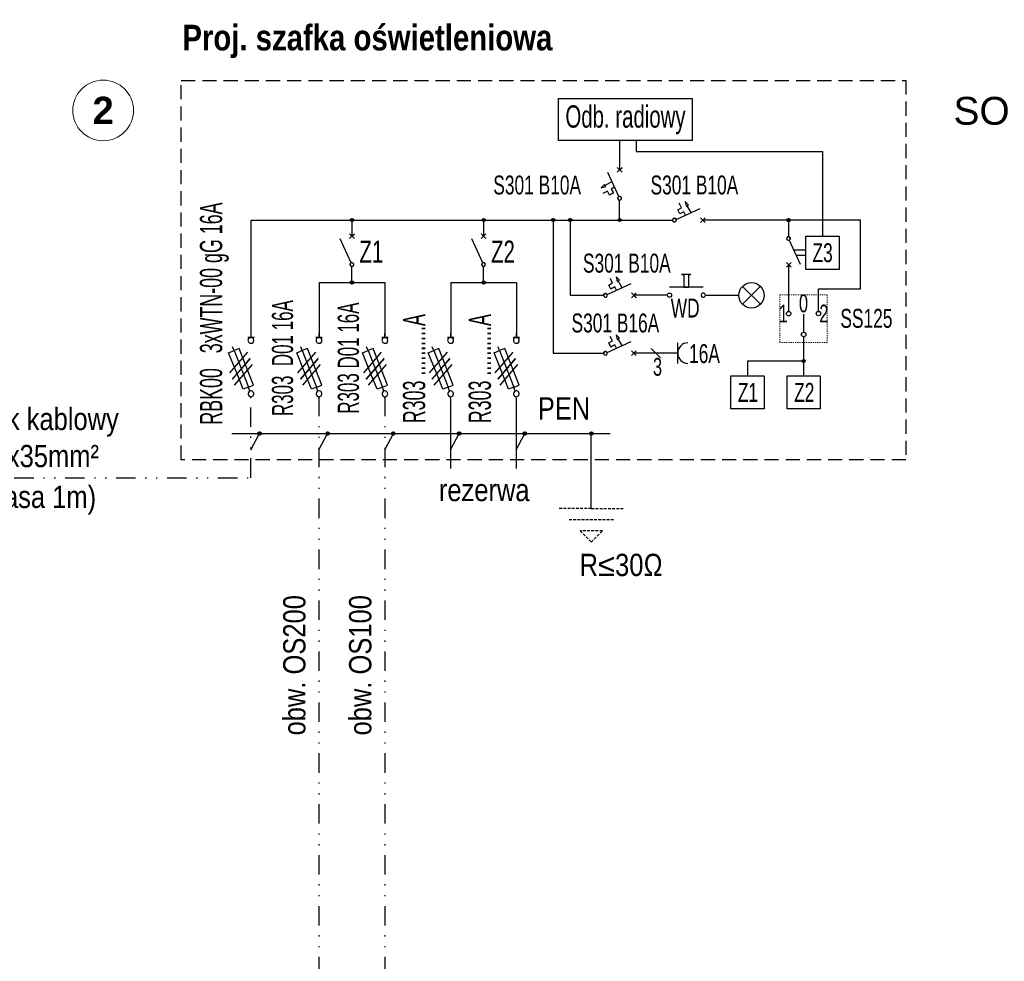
# Model space of a CAD drawing. Header units: metres. Extents: x 0 to 6498863, y 0 to 5963305.
# Tile 83 of 84: x 6498545 to 6498633, y 5963214 to 5963299. Entities that reach past the tile are written whole.
import ezdxf
from ezdxf import colors
from ezdxf.entities.mleader import LeaderData, LeaderLine
from ezdxf.enums import TextEntityAlignment as Align
from ezdxf.math import Vec2, Vec3

# ---------------------------------------------------------------- set-up
doc = ezdxf.new("R2010")
doc.units = ezdxf.units.M
doc.header["$MEASUREMENT"] = 0
doc.set_wipeout_variables(frame=1)
for name, pattern in [('DASHED', [19.05, 12.7, -6.35]), ('DIVIDE', [1.25, 0.5, -0.25, 0, -0.25, 0, -0.25]), ('HIDDEN', [0.375, 0.25, -0.125])]:
    doc.linetypes.add(name, pattern=pattern)
doc.layers.get('0').update_dxf_attribs({"color": 8, "linetype": 'CONTINUOUS', "lineweight": 13})
for name, color, linetype, lineweight in [('E_proj_opisy', 7, 'CONTINUOUS', 9), ('E_proj_urządzenia_obw. 100', 104, 'CONTINUOUS', 25), ('E_proj_urządzenia_obw. 200', 1, 'CONTINUOUS', 25)]:
    doc.layers.add(name, color=color, linetype=linetype, lineweight=lineweight)
doc.styles.add('Andy', font='arial.ttf', dxfattribs={"height": 2})
doc.styles.add('Andy 14', font='arial.ttf', dxfattribs={"height": 2.8})
doc.styles.add('Andy B', font='arialbd.ttf', dxfattribs={"height": 1.8})
doc.styles.add('Narrow', font='ARIALN.TTF', dxfattribs={"height": 2})
doc.styles.get("Standard").update_dxf_attribs({"font": 'simplex.shx'})

# ---------------------------------------------------------------- blocks, each defined once
blk = doc.blocks.new('opis_wieloninia')
at = {"lineweight": 0, "transparency": 16777216}
blk.add_wipeout([(-0.516, 1.929), (-0.621, 1.898), (-0.734, 1.857), (-0.812, 1.824), (-0.991, 1.733), (-1.12, 1.653), (-1.249, 1.558), (-1.383, 1.44), (-1.498, 1.32), (-1.611, 1.18), (-1.744, 0.973), (-1.831, 0.796), (-1.896, 0.625), (-1.944, 0.457), (-1.982, 0.244), (-1.997, 0), (-1.986, -0.206), (-1.917, -0.559), (-1.808, -0.847), (-1.658, -1.113), (-1.465, -1.357), (-1.283, -1.53), (-1.075, -1.683), (-0.85, -1.807), (-0.519, -1.928), (-0.3, -1.974), (0, -1.997), (0.323, -1.971), (0.68, -1.878), (0.97, -1.745), (1.228, -1.574), (1.414, -1.41), (1.614, -1.175), (1.807, -0.85), (1.93, -0.512), (1.988, -0.192), (1.991, 0.156), (1.923, 0.536), (1.857, 0.734), (1.742, 0.976), (1.569, 1.235), (1.352, 1.469), (1.151, 1.632), (0.911, 1.777), (0.678, 1.878), (0.421, 1.952), (0.316, 1.972), (0.185, 1.988), (0.086, 1.995), (-0.061, 1.996), (-0.171, 1.989), (-0.27, 1.978), (-0.323, 1.971)], dxfattribs=at)
at = {"linetype": 'Continuous', "transparency": 16777216}
blk.add_circle((0, 0), 1.997, dxfattribs=at)
at = {"layer": 'E_proj_opisy', "transparency": 16777216, "style": 'Andy B'}
blk.add_attdef('NR', text='', height=1.8, dxfattribs=at).set_placement((0, 0), align=Align.MIDDLE_CENTER)

msp = doc.modelspace()

# ---------------------------------------------------------------- linework, layer by layer
at = {"layer": 'E_proj_urządzenia_obw. 100', "linetype": 'Continuous'}
for p, q in [((6498563.794, 5963266.858), (6498565.4, 5963268.725)), ((6498575.831, 5963266.858), (6498577.437, 5963268.725)), ((6498581.736, 5963266.858), (6498583.342, 5963268.725)), ((6498587.643, 5963266.852), (6498589.25, 5963268.719)), ((6498564.227, 5963265.746), (6498565.833, 5963267.613)), ((6498576.264, 5963265.746), (6498577.87, 5963267.613)), ((6498582.169, 5963265.746), (6498583.775, 5963267.613)), ((6498588.076, 5963265.74), (6498589.683, 5963267.607)), ((6498596.275, 5963254.656), (6498596.275, 5963261.411))]:
    msp.add_line(p, q, dxfattribs=at)
at = {"layer": 'E_proj_urządzenia_obw. 100', "linetype": 'HIDDEN'}
for p, q in [((6498596.275, 5963254.656), (6498593.275, 5963254.656)), ((6498596.275, 5963254.656), (6498599.275, 5963254.656)), ((6498598.275, 5963253.656), (6498594.275, 5963253.656)), ((6498595.275, 5963252.656), (6498596.275, 5963251.656)), ((6498597.275, 5963252.656), (6498595.275, 5963252.656)), ((6498596.275, 5963251.656), (6498597.275, 5963252.656))]:
    msp.add_line(p, q, dxfattribs=at)
at = {"layer": 'E_proj_urządzenia_obw. 100', "linetype": 'DASHED', "ltscale": 0.1}
msp.add_lwpolyline([(6498559.425, 5963293.135), (6498624.532, 5963293.135), (6498624.532, 5963259.047), (6498559.425, 5963259.047)], close=True, dxfattribs=at)
at = {"layer": 'E_proj_urządzenia_obw. 100', "linetype": 'Continuous'}
msp.add_lwpolyline([(6498593.34, 5963291.503), (6498605.343, 5963291.503), (6498605.343, 5963287.741), (6498593.34, 5963287.741)], close=True, dxfattribs=at)
at = {"layer": 'E_proj_urządzenia_obw. 100', "flags": 128}
for points in [[(6498598.819, 5963287.741), (6498598.819, 5963285.092), (6498599.035, 5963285.301), (6498598.604, 5963284.883), (6498598.819, 5963285.092), (6498598.604, 5963285.301), (6498599.035, 5963284.883)], [(6498598.139, 5963284.043), (6498597.525, 5963283.696), (6498597.471, 5963283.791), (6498597.161, 5963283.494), (6498597.579, 5963283.589), (6498597.525, 5963283.69)], [(6498598.366, 5963283.544), (6498598.066, 5963283.37), (6498598.267, 5963283.022), (6498597.903, 5963282.834), (6498597.714, 5963283.184), (6498597.309, 5963282.968)], [(6498604.747, 5963281.036), (6498604.574, 5963281.337), (6498604.226, 5963281.136), (6498604.037, 5963281.5), (6498604.388, 5963281.689), (6498604.172, 5963282.094)], [(6498605.247, 5963281.264), (6498604.9, 5963281.878), (6498604.994, 5963281.932), (6498604.698, 5963282.242), (6498604.792, 5963281.824), (6498604.893, 5963281.878)], [(6498574.77, 5963280.584), (6498574.77, 5963279.133), (6498574.986, 5963279.342), (6498574.555, 5963278.924), (6498574.77, 5963279.133), (6498574.555, 5963279.342), (6498574.986, 5963278.924)], [(6498586.594, 5963280.584), (6498586.594, 5963279.133), (6498586.81, 5963279.342), (6498586.379, 5963278.924), (6498586.594, 5963279.133), (6498586.379, 5963279.342), (6498586.81, 5963278.924)], [(6498615.551, 5963277.872), (6498614.466, 5963277.872)], [(6498615.551, 5963277.387), (6498614.688, 5963277.387)], [(6498614.014, 5963272.374), (6498614.014, 5963276.558), (6498613.798, 5963276.349), (6498614.229, 5963276.767), (6498614.014, 5963276.558), (6498614.229, 5963276.349), (6498613.798, 5963276.767)], [(6498598.545, 5963274.281), (6498598.372, 5963274.581), (6498598.024, 5963274.38), (6498597.835, 5963274.744), (6498598.186, 5963274.933), (6498597.97, 5963275.338)], [(6498599.045, 5963274.508), (6498598.698, 5963275.122), (6498598.793, 5963275.176), (6498598.496, 5963275.486), (6498598.59, 5963275.068), (6498598.691, 5963275.122)], [(6498606.315, 5963274.542), (6498605.048, 5963274.542), (6498605.048, 5963275.702), (6498605.21, 5963275.702), (6498604.387, 5963275.702), (6498604.576, 5963275.702), (6498604.576, 5963274.542), (6498605.048, 5963274.542), (6498603.309, 5963274.542)], [(6498571.818, 5963274.974), (6498571.818, 5963270.043)], [(6498571.818, 5963274.974), (6498577.723, 5963274.974)], [(6498577.737, 5963274.974), (6498577.737, 5963270.043)], [(6498583.642, 5963274.974), (6498583.642, 5963270.043)], [(6498583.642, 5963274.974), (6498589.547, 5963274.974)], [(6498589.547, 5963274.974), (6498589.547, 5963270.043)], [(6498611.464, 5963274.654), (6498609.863, 5963273.034)], [(6498609.869, 5963274.628), (6498611.485, 5963273.022)], [(6498615.348, 5963272.129), (6498615.348, 5963270.498)], [(6498598.545, 5963269.078), (6498598.372, 5963269.379), (6498598.024, 5963269.178), (6498597.835, 5963269.542), (6498598.186, 5963269.731), (6498597.97, 5963270.135)], [(6498599.045, 5963269.306), (6498598.698, 5963269.919), (6498598.793, 5963269.973), (6498598.496, 5963270.283), (6498598.59, 5963269.866), (6498598.691, 5963269.919)], [(6498615.348, 5963270.094), (6498615.348, 5963266.601)], [(6498604.023, 5963269.554), (6498604.023, 5963267.707)], [(6498604.023, 5963268.625), (6498600.093, 5963268.625), (6498600.302, 5963268.409), (6498599.884, 5963268.841), (6498600.093, 5963268.625), (6498600.302, 5963268.841), (6498599.884, 5963268.409)], [(6498601.637, 5963269.055), (6498602.5, 5963268.192)], [(6498615.346, 5963267.922), (6498610.306, 5963267.922), (6498610.306, 5963266.601)], [(6498583.631, 5963264.585), (6498583.631, 5963258.249)], [(6498589.536, 5963264.585), (6498589.536, 5963258.249)], [(6498565.689, 5963259.955), (6498566.458, 5963261.411)], [(6498577.726, 5963259.955), (6498578.494, 5963261.411)], [(6498583.631, 5963259.955), (6498584.4, 5963261.411)], [(6498589.536, 5963259.955), (6498590.305, 5963261.411)]]:
    msp.add_lwpolyline(points, dxfattribs=at)
at = {"layer": 'E_proj_urządzenia_obw. 100', "linetype": 'Continuous', "flags": 128}
for points in [[(6498600.302, 5963287.741), (6498600.302, 5963286.73), (6498617.034, 5963286.73), (6498617.034, 5963279.126)], [(6498616.697, 5963272.384), (6498616.697, 5963274.394), (6498620.472, 5963274.394), (6498620.472, 5963280.582), (6498608.778, 5963280.584), (6498606.295, 5963280.584), (6498606.504, 5963280.368), (6498606.086, 5963280.799), (6498606.295, 5963280.584), (6498606.504, 5963280.799), (6498606.086, 5963280.368)], [(6498563.969, 5963261.411), (6498597.977, 5963261.411)]]:
    msp.add_lwpolyline(points, dxfattribs=at)
at = {"layer": 'E_proj_urządzenia_obw. 100', "flags": 128}
for points in [[(6498598.819, 5963280.696), (6498598.819, 5963282.375, -0.806869), (6498598.752, 5963282.698, 0.805841), (6498598.819, 5963282.375, 1.239359), (6498598.752, 5963282.698), (6498597.768, 5963284.856)], [(6498613.987, 5963280.47), (6498613.987, 5963279.099, -0.806869), (6498614.054, 5963278.777, 0.805841), (6498613.987, 5963279.099, 1.239359), (6498614.054, 5963278.777), (6498615.038, 5963276.618)], [(6498574.77, 5963274.974), (6498574.77, 5963276.416, -0.806869), (6498574.704, 5963276.739, 0.805841), (6498574.77, 5963276.416, 1.239359), (6498574.704, 5963276.739), (6498573.719, 5963278.897)], [(6498586.594, 5963274.974), (6498586.594, 5963276.416, -0.806869), (6498586.527, 5963276.739, 0.805841), (6498586.594, 5963276.416, 1.239359), (6498586.527, 5963276.739), (6498585.543, 5963278.897)], [(6498603.105, 5963273.828, -0.939266), (6498603.49, 5963273.869, -1.039165), (6498603.105, 5963273.828), (6498600.093, 5963273.828), (6498600.302, 5963273.612), (6498599.884, 5963274.043), (6498600.093, 5963273.828), (6498600.302, 5963274.043), (6498599.884, 5963273.612)], [(6498606.519, 5963273.828, 0.939266), (6498606.135, 5963273.869, 1.039165), (6498606.519, 5963273.828), (6498609.524, 5963273.828)], [(6498565.7, 5963270.043, 1.04088), (6498565.7, 5963269.513, 0.960726), (6498565.7, 5963270.043), (6498565.403, 5963270.043), (6498565.975, 5963270.043), (6498565.7, 5963270.043), (6498565.7, 5963270.428)], [(6498571.818, 5963270.043, 1.04088), (6498571.818, 5963269.513, 0.960726), (6498571.818, 5963270.043), (6498571.521, 5963270.043), (6498572.093, 5963270.043), (6498571.818, 5963270.043), (6498571.818, 5963270.428)], [(6498577.737, 5963270.043, 1.04088), (6498577.737, 5963269.513, 0.960726), (6498577.737, 5963270.043), (6498577.44, 5963270.043), (6498578.012, 5963270.043), (6498577.737, 5963270.043), (6498577.737, 5963270.428)], [(6498583.642, 5963270.043, 1.04088), (6498583.642, 5963269.513, 0.960726), (6498583.642, 5963270.043), (6498583.345, 5963270.043), (6498583.917, 5963270.043), (6498583.642, 5963270.043), (6498583.642, 5963270.428)], [(6498589.547, 5963270.043, 1.04088), (6498589.547, 5963269.513, 0.960726), (6498589.547, 5963270.043), (6498589.25, 5963270.043), (6498589.822, 5963270.043), (6498589.547, 5963270.043), (6498589.547, 5963270.428)], [(6498604.954, 5963269.554, 0.992658), (6498604.954, 5963267.707)]]:
    msp.add_lwpolyline(points, format="xyb", dxfattribs=at)
at = {"layer": 'E_proj_urządzenia_obw. 100', "linetype": 'Continuous', "flags": 128}
for points in [[(6498565.7, 5963270.043), (6498565.7, 5963280.584), (6498603.579, 5963280.584, -0.806869), (6498603.901, 5963280.65, 0.805841), (6498603.579, 5963280.584, 1.239359), (6498603.901, 5963280.65), (6498606.059, 5963281.635)], [(6498592.847, 5963280.584), (6498592.847, 5963268.624), (6498597.377, 5963268.625, -0.806869), (6498597.699, 5963268.692, 0.805841), (6498597.377, 5963268.625, 1.239359), (6498597.699, 5963268.692), (6498599.857, 5963269.677)], [(6498594.37, 5963280.584), (6498594.37, 5963273.828), (6498597.377, 5963273.828, -0.806869), (6498597.699, 5963273.895, 0.805841), (6498597.377, 5963273.828, 1.239359), (6498597.699, 5963273.895), (6498599.857, 5963274.879)], [(6498565.689, 5963264.585), (6498565.689, 5963264.704, 1.13529), (6498565.597, 5963265.225, 0.769504), (6498565.689, 5963264.704, 1.13529), (6498565.597, 5963265.225), (6498565.465, 5963265.563), (6498565.933, 5963265.742), (6498564.642, 5963269.043), (6498564.18, 5963268.863), (6498565.465, 5963265.563), (6498565, 5963265.381), (6498564.442, 5963266.778), (6498565.624, 5963268.152), (6498564.017, 5963266.285), (6498564.442, 5963266.778), (6498563.687, 5963268.666), (6498564.18, 5963268.863), (6498564.047, 5963269.195)], [(6498577.726, 5963264.585), (6498577.726, 5963264.704, 1.13529), (6498577.634, 5963265.225, 0.769504), (6498577.726, 5963264.704, 1.13529), (6498577.634, 5963265.225), (6498577.502, 5963265.563), (6498577.97, 5963265.742), (6498576.679, 5963269.043), (6498576.217, 5963268.863), (6498577.502, 5963265.563), (6498577.037, 5963265.381), (6498576.479, 5963266.778), (6498577.66, 5963268.152), (6498576.054, 5963266.285), (6498576.479, 5963266.778), (6498575.724, 5963268.666), (6498576.217, 5963268.863), (6498576.084, 5963269.195)], [(6498583.631, 5963264.585), (6498583.631, 5963264.704, 1.13529), (6498583.539, 5963265.225, 0.769504), (6498583.631, 5963264.704, 1.13529), (6498583.539, 5963265.225), (6498583.407, 5963265.563), (6498583.875, 5963265.742), (6498582.584, 5963269.043), (6498582.122, 5963268.863), (6498583.407, 5963265.563), (6498582.942, 5963265.381), (6498582.384, 5963266.778), (6498583.566, 5963268.152), (6498581.959, 5963266.285), (6498582.384, 5963266.778), (6498581.629, 5963268.666), (6498582.122, 5963268.863), (6498581.989, 5963269.195)], [(6498589.536, 5963264.585), (6498589.536, 5963264.704, 1.13529), (6498589.444, 5963265.225, 0.769504), (6498589.536, 5963264.704, 1.13529), (6498589.444, 5963265.225), (6498589.312, 5963265.563), (6498589.78, 5963265.742), (6498588.489, 5963269.043), (6498588.027, 5963268.863), (6498589.312, 5963265.563), (6498588.848, 5963265.381), (6498588.289, 5963266.778), (6498589.471, 5963268.152), (6498587.864, 5963266.285), (6498588.289, 5963266.778), (6498587.534, 5963268.666), (6498588.027, 5963268.863), (6498587.894, 5963269.195)]]:
    msp.add_lwpolyline(points, format="xyb", dxfattribs=at)
at = {"layer": 'E_proj_urządzenia_obw. 100'}
for points in [[(6498615.551, 5963279.126), (6498618.53, 5963279.126), (6498618.53, 5963276.147), (6498615.551, 5963276.147)], [(6498608.81, 5963266.601), (6498611.789, 5963266.601), (6498611.789, 5963263.622), (6498608.81, 5963263.622)], [(6498613.865, 5963266.601), (6498616.845, 5963266.601), (6498616.845, 5963263.622), (6498613.865, 5963263.622)]]:
    msp.add_lwpolyline(points, close=True, dxfattribs=at)
at = {"layer": 'E_proj_urządzenia_obw. 100', "linetype": 'HIDDEN', "lineweight": 9, "ltscale": 0.1}
msp.add_lwpolyline([(6498613.218, 5963273.855), (6498617.479, 5963273.855), (6498617.479, 5963269.594), (6498613.218, 5963269.594)], close=True, dxfattribs=at)
at = {"layer": 'E_proj_urządzenia_obw. 100', "linetype": 'DIVIDE', "lineweight": 30, "ltscale": 3.5}
for points in [[(6498516.977, 5963265.095), (6498516.977, 5963257.428), (6498565.689, 5963257.428), (6498565.689, 5963264.704)], [(6498577.726, 5963264.704), (6498577.726, 5963182.083), (6498604.093, 5963182.076), (6498604.093, 5963191.445)]]:
    msp.add_lwpolyline(points, dxfattribs=at)
at = {"layer": 'E_proj_urządzenia_obw. 100', "lineweight": 40}
for centre in [(6498574.77, 5963280.584), (6498586.594, 5963280.584), (6498592.847, 5963280.584), (6498594.37, 5963280.584), (6498598.819, 5963280.584), (6498613.987, 5963280.582), (6498574.77, 5963274.974), (6498586.594, 5963274.974), (6498615.346, 5963267.922), (6498566.458, 5963261.411), (6498578.494, 5963261.411), (6498584.4, 5963261.411), (6498590.305, 5963261.411), (6498596.275, 5963261.411)]:
    msp.add_circle(centre, 0.112, dxfattribs=at)
at = {"layer": 'E_proj_urządzenia_obw. 100'}
for centre, radius in [((6498610.663, 5963273.821), 1.139), ((6498614.008, 5963272.172), 0.202), ((6498616.691, 5963272.182), 0.202), ((6498615.35, 5963270.296), 0.202)]:
    msp.add_circle(centre, radius, dxfattribs=at)
at = {"layer": 'E_proj_urządzenia_obw. 200', "linetype": 'Continuous'}
for p, q in [((6498569.91, 5963266.863), (6498571.516, 5963268.73)), ((6498570.343, 5963265.751), (6498571.949, 5963267.618))]:
    msp.add_line(p, q, dxfattribs=at)
at = {"layer": 'E_proj_urządzenia_obw. 200', "linetype": 'Continuous', "flags": 128}
msp.add_lwpolyline([(6498571.807, 5963264.585), (6498571.807, 5963264.704, 1.13529), (6498571.715, 5963265.225, 0.769504), (6498571.807, 5963264.704, 1.13529), (6498571.715, 5963265.225), (6498571.583, 5963265.563), (6498572.051, 5963265.742), (6498570.76, 5963269.043), (6498570.298, 5963268.863), (6498571.583, 5963265.563), (6498571.119, 5963265.381), (6498570.56, 5963266.778), (6498571.742, 5963268.152), (6498570.135, 5963266.285), (6498570.56, 5963266.778), (6498569.805, 5963268.666), (6498570.298, 5963268.863), (6498570.165, 5963269.195)], format="xyb", dxfattribs=at)
at = {"layer": 'E_proj_urządzenia_obw. 200', "linetype": 'DIVIDE', "lineweight": 30, "ltscale": 3.5}
msp.add_lwpolyline([(6498571.807, 5963264.704), (6498571.807, 5963182.083), (6498545.453, 5963182.083), (6498545.453, 5963191.459)], dxfattribs=at)
at = {"layer": 'E_proj_urządzenia_obw. 200', "flags": 128}
msp.add_lwpolyline([(6498571.807, 5963259.955), (6498572.576, 5963261.411)], dxfattribs=at)
at = {"layer": 'E_proj_urządzenia_obw. 200', "lineweight": 40}
msp.add_circle((6498572.576, 5963261.411), 0.112, dxfattribs=at)

# ---------------------------------------------------------------- texts
at = {"layer": 'E_proj_urządzenia_obw. 100', "linetype": 'Continuous', "style": 'Narrow'}
msp.add_text('PEN', height=2, dxfattribs=at).set_placement((6498591.468, 5963262.665))
at = {"layer": 'E_proj_urządzenia_obw. 100', "color": 7, "insert": (6498559.533, 5963298.126), "char_height": 2.3, "width": 48.92075, "attachment_point": 1, "line_spacing_factor": 0.9, "style": 'Andy'}
msp.add_mtext('{\\fArial Narrow|b1|i0|c238|p34;\\C256;Proj. szafka oświetleniowa}', dxfattribs=at)
at = {"layer": 'E_proj_urządzenia_obw. 100', "attachment_point": 5, "style": 'Narrow'}
for s, insert, char_height, width in [('\\pxqc;{\\W0.8;Odb. radiowy}', (6498599.345, 5963289.588), 2, 14.412), ('\\pxqc;{\\W0.8;S301 B10A}', (6498591.409, 5963283.723), 1.7, 14.412), ('\\pxqc;{\\W0.8;S301 B10A}', (6498605.537, 5963283.723), 1.7, 14.412), ('\\pxqc;{\\W0.8;Z1}', (6498576.511, 5963277.745), 2, 14.412), ('\\pxqc;{\\W0.8;Z2}', (6498588.335, 5963277.745), 2, 14.412), ('\\pxqc;{\\W0.8;Z3}', (6498617.055, 5963277.641), 1.7, 14.412), ('\\pxqc;{\\W0.8;S301 B10A}', (6498599.464, 5963276.7), 1.7, 14.412), ('\\pxqc;{\\W0.8;0}', (6498615.337, 5963273.088), 1.6, 14.412), ('\\pxqc;{\\W0.8;WD}', (6498604.705, 5963272.677), 1.7, 14.412), ('\\pxqc;{\\W0.8;1}', (6498613.528, 5963272.183), 1.6, 14.412), ('\\pxqc;{\\W0.8;2}', (6498617.168, 5963272.183), 1.6, 14.412), ('\\pxqc;{\\W0.8;S301 B16A}', (6498598.438, 5963271.326), 1.7, 14.412), ('\\pxqc;{\\W0.8;SS125}', (6498620.99, 5963271.742), 1.7, 14.412), ('\\pxqc;{\\W0.8;16A}', (6498606.443, 5963268.575), 1.7, 14.412), ('\\pxqc;{\\W0.8;3}', (6498602.222, 5963267.389), 1.6, 14.412), ('{\\H0.86956x;proj. mostek kablowy\\PYAKXS 4x35mm²}\\P{\\H0.08696x;\\P\\H9.99999x;dł. 5m (trasa 1m)}', (6498543.126, 5963258.916), 2.30002, 22.46696), ('\\pxqc;{\\W0.8;Z1}', (6498610.35, 5963265.102), 1.7, 14.412), ('\\pxqc;{\\W0.8;Z2}', (6498615.405, 5963265.102), 1.7, 14.412)]:
    msp.add_mtext(s, dxfattribs=dict(at, insert=insert, char_height=char_height, width=width))
at = {"layer": 'E_proj_urządzenia_obw. 100', "attachment_point": 4, "rotation": 90, "style": 'Narrow'}
for s, insert, char_height, width in [('\\pxqc;{\\W0.7;RBK00   3xWTN-00 gG 16A}', (6498562.411, 5963262.197), 2, 19.97308), ('\\pxqc;{\\W0.7;R303 D01 16A}', (6498574.456, 5963260.974), 1.9, 14.412), ('\\pxqc;{\\W0.7;R303 ..........A}', (6498580.362, 5963260.027), 2, 14.412), ('\\pxqc;{\\W0.7;R303 ..........A}', (6498586.267, 5963260.027), 2, 14.412)]:
    msp.add_mtext(s, dxfattribs=dict(at, insert=insert, char_height=char_height, width=width))
at = {"layer": 'E_proj_urządzenia_obw. 100', "char_height": 2, "line_spacing_factor": 1.3, "style": 'Narrow'}
for s, insert, attachment_point in [('rezerwa', (6498586.65, 5963256.315), 5), ('R≤30Ω', (6498602.696, 5963249.587), 6)]:
    msp.add_mtext(s, dxfattribs=dict(at, insert=insert, attachment_point=attachment_point))
at = {"layer": 'E_proj_urządzenia_obw. 100', "insert": (6498575.524, 5963240.585), "char_height": 2, "attachment_point": 5, "rotation": 90, "line_spacing_factor": 1.3, "style": 'Narrow'}
msp.add_mtext('obw. OS100', dxfattribs=at)
at = {"layer": 'E_proj_urządzenia_obw. 200', "insert": (6498568.538, 5963260.974), "char_height": 1.9, "width": 14.412, "attachment_point": 4, "rotation": 90, "style": 'Narrow'}
msp.add_mtext('\\pxqc;{\\W0.7;\\C104;R303\\C256;  D01 16A}', dxfattribs=at)
at = {"layer": 'E_proj_urządzenia_obw. 200', "insert": (6498569.605, 5963240.585), "char_height": 2, "attachment_point": 5, "rotation": 90, "line_spacing_factor": 1.3, "style": 'Narrow'}
msp.add_mtext('obw. OS200', dxfattribs=at)

# ---------------------------------------------------------------- leaders
at = {"layer": 'E_proj_urządzenia_obw. 100', "color": 1, "linetype": 'Continuous', "transparency": 33554687}
ml = msp.add_multileader_block('Standard', dxfattribs=at)
ml.set_content('opis_wieloninia', color=1, scale=1.365354)
ml.set_attribute('NR', '2', width=0)
ml.set_leader_properties(color=256, linetype='ByLayer', lineweight=-1)
ml.build(insert=Vec2(0, 0))
ml.multileader.update_dxf_attribs({"has_text_frame": 1, "text_right_attachment_type": 6, "dogleg_length": 0.3, "arrow_head_size": 1.02, "block_connection_type": 1})
ctx = ml.context
ctx.base_point, ctx.char_height, ctx.arrow_head_size, ctx.landing_gap_size, ctx.plane_origin, ctx.plane_x_axis, ctx.plane_y_axis = Vec3(6498549.687, 5963290.429), 1.36, 1.02, 0.68, Vec3(6498562.1, 5963294.54), Vec3(0.999998, 0.002204), Vec3(-0.002204, 0.999998)
ctx.right_attachment, ctx.attachment_type = 6, 1
notes = []
notes.append((ctx, [(0, (0, 0, 0), (0, 0), (1, 0), 1, [])]))
ctx.block.insert, ctx.block.rotation = Vec3(6498552.414, 5963290.435), 0.002204
at = {"layer": 'E_proj_urządzenia_obw. 100', "lineweight": 25}
ml = msp.add_multileader_mtext('Standard', dxfattribs=at)
ml.set_content('SO', color=256, style='Andy 14')
ml.set_leader_properties(color=256, linetype='ByLayer', lineweight=-1)
ml.build(insert=Vec2(0, 0))
ml.multileader.update_dxf_attribs({"has_text_frame": 1, "text_right_attachment_type": 6, "dogleg_length": 0.36, "arrow_head_size": 1.5})
ctx = ml.context
ctx.base_point, ctx.char_height, ctx.arrow_head_size, ctx.landing_gap_size, ctx.plane_origin = Vec3(6498627.316, 5963290.379), 2.5, 1.5, 1.5, Vec3(6498746.469, 5963383.501)
ctx.right_attachment = 6
notes.append((ctx, [(0, (0, 0, 0), (0, 0), (1, 0), 1, [])]))
ctx.mtext.insert, ctx.mtext.flow_direction = Vec3(6498628.816, 5963291.651), 5
for ctx, leaders in notes:
    for number, flags, end, landing, length, lines in leaders:
        leader = LeaderData()
        leader.index, (leader.has_last_leader_line, leader.has_dogleg_vector, leader.attachment_direction) = number, flags
        leader.last_leader_point, leader.dogleg_vector, leader.dogleg_length = Vec3(end), Vec3(landing), length
        for number, points, colour, breaks in lines:
            line = LeaderLine()
            line.index, line.vertices, line.color, line.breaks = number, Vec3.list(points), colors.encode_raw_color(colour), breaks
            leader.lines.append(line)
        ctx.leaders.append(leader)

doc.saveas('drawing.dxf')
